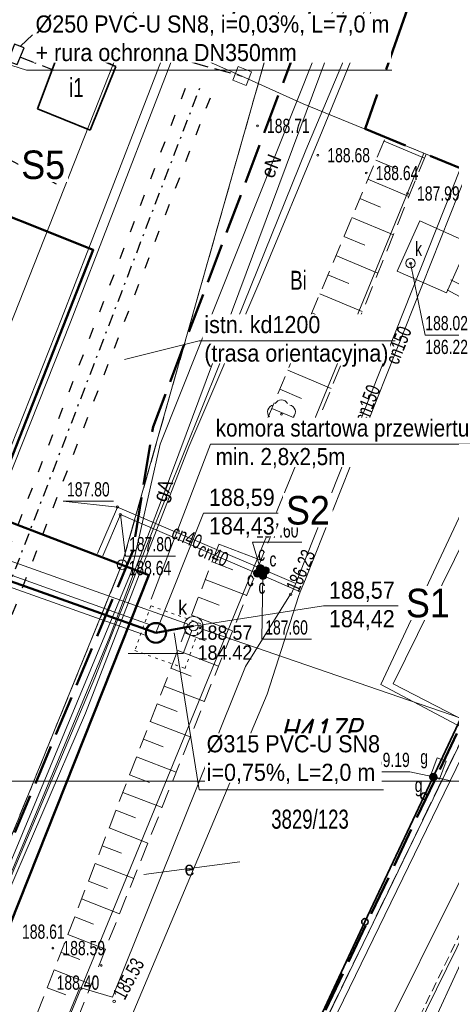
# Model space of a CAD drawing. Extents: x 6515354 to 6515523, y 5549407 to 5549617.
# Tile 5 of 13: x 6515419 to 6515442, y 5549488 to 5549540. Entities that reach past the tile are written whole.
import ezdxf
from ezdxf.enums import TextEntityAlignment as Align

# ---------------------------------------------------------------- set-up
doc = ezdxf.new("R2010")
doc.units = 0
doc.header["$LTSCALE"] = 0.5
for name, pattern in [('1', [0]), ('1_BUBZ02', [2.45, 1.75, -0.7]), ('2 1', [3, 2, -1]), ('2_OTOO', [0]), ('2_SUPK', [0]), ('2_SUTP_A', [0]), ('3_EGBU_A', [0]), ('4_EGBB01', [0]), ('4_SUCP', [0]), ('4_SUGP', [0]), ('4_SUPK', [0]), ('4_SUTP_A', [0]), ('5_SUGP', [0]), ('ACAD_ISO03W100', [30, 12, -18]), ('DASHDOT', [25.4, 12.7, -6.35, 0, -6.35]), ('GDE', [0]), ('GUK', [2.8, 2.1, -0.7]), ('GUZ', [1.4, 0.7, -0.7]), ('ISO03W100', [30, 12, -18]), ('KTCR02', [1.5, 1, -0.5])]:
    doc.linetypes.add(name, pattern=pattern)
doc.layers.get('0').update_dxf_attribs({"color": 251})
for name, color, linetype in [('1 kanalizacja deszczowa', 36, 'Continuous'), ('1 kanalizacja sanitarna', 32, 'Continuous'), ('1 sieć telekomunikacyjna', 30, 'Continuous')]:
    doc.layers.add(name, color=color, linetype=linetype)
for name, color, linetype, lineweight in [('1 zakres', 6, 'GUK', 50), ('1plan', 234, 'GUK', 50), ('___W - opis', 7, 'Continuous', 13), ('___W - trasa', 7, 'Continuous', 50), ('__JS koncepcja', 7, 'Continuous', 50), ('Dzialki', 251, 'GDE', 18), ('EGBB_E_T_0', 251, 'Continuous', 18), ('EGBB_L_0', 251, '4_EGBB01', 35), ('K-1_L_4', 251, '1', 0), ('Kontury', 90, 'GUK', 18), ('MP_LINIE_REGULAC', 250, 'Continuous', 5), ('Numery_dzialek', 251, 'Continuous', 18), ('Numery_konturow', 90, 'Continuous', 18), ('OTK_E_T_8', 251, 'Continuous', 18), ('OTO_L_0', 251, '2_OTOO', 35), ('OTR_T_0', 251, 'Continuous', 18), ('OTZ_T_0', 3, 'Continuous', 18), ('Punkty', 251, 'Continuous', 18), ('SUC_E_T_1', 200, 'Continuous', 0), ('SUC_T_1', 200, 'Continuous', 18), ('SUCP_E_T_0', 200, 'Continuous', 18), ('SUCP_L_0', 200, '4_SUCP', 18), ('SUCR_T_0', 200, 'Continuous', 18), ('SUG_E_T_1', 52, 'Continuous', 0), ('SUG_E_T_4', 52, 'Continuous', 0), ('SUG_T_0', 52, 'Continuous', 18), ('SUG_T_2', 52, 'Continuous', 18), ('SUGP_L_0', 52, '4_SUGP', 18), ('SUGP_L_0_a', 52, '5_SUGP', 18), ('SUGR_T_0', 52, 'Continuous', 18), ('SUKR_T_0', 34, 'Continuous', 18), ('SUP_E_T_1', 251, 'Continuous', 0), ('SUP_L_1', 251, '2_SUPK', 18), ('SUP_T_4', 251, 'Continuous', 18), ('SUTP_L_0', 30, '2_SUTP_A', 18)]:
    doc.layers.add(name, color=color, linetype=linetype, lineweight=lineweight)
for name, color, linetype, lineweight, true_color in [('EGBP04', 7, 'Continuous', 20, 0x008000), ('EGBP04_O', 7, 'Continuous', 20, 0x008000), ('OTB', 7, 'Continuous', 20, 0x000000), ('OTD', 7, 'Continuous', 20, 0x000000), ('OTR', 7, 'Continuous', 20, 0x000000), ('PARRA', 7, 'Continuous', 13, 0x0a0909), ('SUC', 7, 'Continuous', 20, 0xd200d2), ('SUE', 7, 'Continuous', 20, 0x803300), ('SUE_O', 7, 'Continuous', 20, 0x803300), ('SUG', 7, 'Continuous', 20, 0xbfbf00), ('SUG_O', 7, 'Continuous', 20, 0xbfbf00), ('SUK', 7, 'Continuous', 20, 0x803300), ('SUP', 7, 'Continuous', 20, 0x000000), ('SUP_O', 7, 'Continuous', 20, 0x000000), ('SUPS', 7, 'Continuous', 20, 0x000000), ('SUPS_O', 7, 'Continuous', 20, 0x000000), ('SUT', 7, 'Continuous', 20, 0xff9100), ('SUW', 5, 'Continuous', 18, 0x0000ff)]:
    doc.layers.add(name, color=color, linetype=linetype, lineweight=lineweight, true_color=true_color)
doc.styles.add('EGBP04', font='arial.ttf', dxfattribs={"width": 0.9, "height": 0.75})
doc.styles.add('GESUT', font='arial.ttf', dxfattribs={"width": 0.9})
doc.styles.get("Standard").update_dxf_attribs({"font": 'arial.ttf', "width": 0.9})
doc.styles.add('TDM', font='SIMPLEX', dxfattribs={"width": 0.8, "oblique": 15.00003, "height": 1.8})
doc.linetypes.add('MPNZA', pattern='A,7.5,[4,MSG.shx,S=1,R=270,X=0,Y=0],7.5', length=15)
doc.linetypes.add('MPSTO', pattern='A,5,[38,msgB.shx,S=0.1,R=180,X=0,Y=0],5', length=10)

# ---------------------------------------------------------------- blocks, each defined once
blk = doc.blocks.new('EGBP04_02')
at = {"layer": 'EGBP04_O', "style": 'EGBP04', "width": 0.9}
blk.add_attdef('NRP', (0.98, 0.52), '', height=1.5, dxfattribs=at)
blk.add_wipeout([(0.48, 0), (0.46, 0.15), (0.39, 0.28), (0.28, 0.39), (0.15, 0.46), (0, 0.48), (-0.15, 0.46), (-0.28, 0.39), (-0.39, 0.28), (-0.46, 0.15), (-0.48, 0), (-0.46, -0.15), (-0.39, -0.28), (-0.28, -0.39), (-0.15, -0.46), (0, -0.48), (0.15, -0.46), (0.28, -0.39), (0.39, -0.28), (0.46, -0.15)]).dxf.layer = 'EGBP04'
at = {"layer": 'EGBP04', "lineweight": 18}
blk.add_circle((0, 0, 1), 0.5, dxfattribs=at)
blk = doc.blocks.new('2_OTRS')
at = {"linetype": 'Continuous'}
blk.add_circle((0, 0), 0.045, dxfattribs=at)
blk = doc.blocks.new('2_OTZL')
at = {"linetype": 'Continuous'}
blk.add_circle((0, 0), 0.045, dxfattribs=at)
for centre, start, end in [((0, 0.375), 30.1401, 149.8599), ((-0.357, 0.116), 102.1445, 221.86), ((0.357, 0.116), 318.14, 77.8555), ((-0.22, -0.303), 174.1482, 293.8542), ((0.22, -0.303), 246.1458, 5.8518)]:
    blk.add_arc(centre, 0.375, start, end, dxfattribs=at)
blk = doc.blocks.new('4_SUCW')
at = {"linetype": 'Continuous'}
for radius in [0.2, 0.175, 0.15, 0.125, 0.1, 0.075, 0.05, 0.025, 0.00715]:
    blk.add_circle((0, 0), radius, dxfattribs=at)
blk = doc.blocks.new('4_SUPS')
at = {"linetype": 'Continuous'}
blk.add_circle((0, 0), 0.0625, dxfattribs=at)
blk = doc.blocks.new('4_SUGW')
at = {"linetype": 'Continuous'}
for radius in [0.2, 0.175, 0.15, 0.125, 0.1, 0.075, 0.05, 0.025, 0.00715]:
    blk.add_circle((0, 0), radius, dxfattribs=at)
blk = doc.blocks.new('4_SUGS')
at = {"linetype": 'Continuous'}
for p, q in [((0.5, 0.25), (-0.5, 0.25)), ((-0.5, 0.25), (-0.5, -0.25)), ((0.5, -0.25), (0.5, 0.25)), ((-0.5, -0.25), (0.5, -0.25))]:
    blk.add_line(p, q, dxfattribs=at)
blk = doc.blocks.new('4_SUPW')
at = {"linetype": 'Continuous'}
blk.add_circle((0, 0), 0.25, dxfattribs=at)
blk = doc.blocks.new('SUPS_a')
at = {"layer": 'SUPS', "color": 0, "const_width": 0.09, "flags": 128}
blk.add_lwpolyline([(-0.04, 0, 1), (0.04, 0, 1)], format="xyb", close=True, dxfattribs=at)
at = {"layer": 'SUPS_O', "color": 0, "style": 'GESUT', "width": 0.9}
blk.add_attdef('RZG', text='', height=1.5, dxfattribs=at).set_placement((3.31, -1.44), align=Align.CENTER)
blk.add_attdef('RZD', text='', height=1.5, dxfattribs=at).set_placement((3.31, -2.04), align=Align.TOP_CENTER)
blk = doc.blocks.new('SUPW_o')
at = {"color": 0, "lineweight": 18}
blk.add_wipeout([(0.48, 0), (0.46, 0.15), (0.39, 0.28), (0.28, 0.39), (0.15, 0.46), (0, 0.48), (-0.15, 0.46), (-0.28, 0.39), (-0.39, 0.28), (-0.46, 0.15), (-0.48, 0), (-0.46, -0.15), (-0.39, -0.28), (-0.28, -0.39), (-0.15, -0.46), (0, -0.48), (0.15, -0.46), (0.28, -0.39), (0.39, -0.28), (0.46, -0.15)], dxfattribs=at).dxf.layer = 'SUP'
at = {"layer": 'SUP', "color": 0, "lineweight": 18}
blk.add_circle((0, 0), 0.5, dxfattribs=at)

msp = doc.modelspace()

# ---------------------------------------------------------------- linework, layer by layer
at = {"layer": '1 kanalizacja sanitarna', "linetype": 'GUZ', "ltscale": 1.5, "flags": 128}
msp.add_lwpolyline([(6515410.654, 5549536.948), (6515421.812, 5549531.185)], dxfattribs=at)
at = {"layer": '1 sieć telekomunikacyjna', "linetype": '1_BUBZ02', "flags": 128}
msp.add_lwpolyline([(6515419.494, 5549538.647), (6515420.858, 5549539.901), (6515431.147, 5549537.072)], dxfattribs=at)
at = {"layer": '1 sieć telekomunikacyjna', "linetype": 'ACAD_ISO03W100'}
msp.add_lwpolyline([(6515419.189, 5549538.748), (6515418.83, 5549537.854), (6515419.335, 5549537.672), (6515419.687, 5549538.548)], close=True, dxfattribs=at)
at = {"layer": '1 sieć telekomunikacyjna', "linetype": '1_BUBZ02'}
msp.add_lwpolyline([(6515419.494, 5549538.069), (6515421.247, 5549537.388)], dxfattribs=at)
at = {"layer": '1plan', "ltscale": 2, "flags": 128}
msp.add_lwpolyline([(6515431.948, 5549480.374), (6515454.296, 5549527.419)], dxfattribs=at)
at = {"layer": '___W - opis'}
for p, q in [((6515419.812, 5549537.38), (6515414.684, 5549538.986)), ((6515424.965, 5549522.161), (6515428.909, 5549523.152))]:
    msp.add_line(p, q, dxfattribs=at)
at = {"layer": '__JS koncepcja', "lineweight": 25, "ltscale": 3}
for radius in [0.55, 0.5]:
    msp.add_circle((6515426.627, 5549507.792), radius, dxfattribs=at)
at = {"layer": 'Dzialki'}
for p, q in [((6515424.84, 5549511.38), (6515438.443, 5549559.373)), ((6515432.119, 5549480.299), (6515454.812, 5549527.205)), ((6515417.36, 5549493.03), (6515424.84, 5549511.38))]:
    msp.add_line(p, q, dxfattribs=at)
at = {"layer": 'EGBB_L_0', "linetype": '3_EGBU_A'}
for p, q in [((6515421.696, 5549538.808), (6515420.392, 5549535.353)), ((6515424.514, 5549537.576), (6515421.696, 5549538.808)), ((6515423.169, 5549534.231), (6515424.514, 5549537.576)), ((6515420.392, 5549535.353), (6515423.169, 5549534.231))]:
    msp.add_line(p, q, dxfattribs=at)
at = {"layer": 'K-1_L_4', "linetype": 'KTCR02'}
msp.add_line((6515451.89, 5549510.98), (6515436.089, 5549478.575), dxfattribs=at)
at = {"layer": 'Kontury'}
msp.add_line((6515432.119, 5549480.299), (6515454.812, 5549527.205), dxfattribs=at)
at = {"layer": 'OTB', "color": 18, "linetype": 'Continuous', "lineweight": 50, "true_color": 0x000000}
msp.add_lwpolyline([(6515387.1, 5549473.59), (6515393.92, 5549476.59), (6515415.57, 5549531.01), (6515423.33, 5549527.93), (6515417.85, 5549514.04), (6515410.58, 5549495.75), (6515393.75, 5549453.38), (6515381.32, 5549458.35)], close=True, dxfattribs=at)
at = {"layer": 'OTD', "color": 18, "linetype": 'CONTINUOUS', "lineweight": 18}
for p, q in [((6515427.217, 5549538.68), (6515423.097, 5549528.02)), ((6515427.683, 5549538.5), (6515423.563, 5549527.84)), ((6515427.217, 5549538.68), (6515427.45, 5549538.59)), ((6515427.683, 5549538.5), (6515427.45, 5549538.59)), ((6515423.097, 5549528.02), (6515421.667, 5549524.311)), ((6515423.563, 5549527.84), (6515422.133, 5549524.129)), ((6515421.667, 5549524.311), (6515417.618, 5549514.132)), ((6515422.133, 5549524.129), (6515418.082, 5549513.948))]:
    msp.add_line(p, q, dxfattribs=at)
at = {"layer": 'OTO_L_0'}
for p, q in [((6515440.728, 5549499.208), (6515443.835, 5549505.818)), ((6515437.621, 5549492.597), (6515440.728, 5549499.208)), ((6515434.43, 5549485.81), (6515437.621, 5549492.597))]:
    msp.add_line(p, q, dxfattribs=at)
for centre in [(6515440.728, 5549499.208), (6515437.621, 5549492.597)]:
    msp.add_circle(centre, 0.17, dxfattribs=at)
at = {"layer": 'OTR', "lineweight": 18}
for p, q in [((6515438.623, 5549533.651), (6515440.751, 5549532.757)), ((6515438.202, 5549532.647), (6515439.272, 5549532.198)), ((6515437.78, 5549531.644), (6515439.934, 5549530.739)), ((6515437.358, 5549530.64), (6515438.442, 5549530.185)), ((6515436.937, 5549529.636), (6515439.116, 5549528.72)), ((6515436.515, 5549528.632), (6515437.611, 5549528.171)), ((6515436.093, 5549527.628), (6515438.299, 5549526.701)), ((6515435.671, 5549526.624), (6515436.781, 5549526.158)), ((6515435.25, 5549525.62), (6515437.482, 5549524.683)), ((6515434.828, 5549524.617), (6515435.951, 5549524.145)), ((6515434.406, 5549523.613), (6515436.665, 5549522.664)), ((6515433.985, 5549522.609), (6515435.12, 5549522.132)), ((6515433.563, 5549521.605), (6515435.847, 5549520.645)), ((6515433.141, 5549520.601), (6515434.29, 5549520.119)), ((6515432.72, 5549519.597), (6515435.03, 5549518.627)), ((6515432.298, 5549518.593), (6515433.46, 5549518.105)), ((6515430.664, 5549514.329), (6515432.416, 5549513.65)), ((6515430.303, 5549513.396), (6515431.411, 5549512.967)), ((6515429.942, 5549512.463), (6515432.148, 5549511.608)), ((6515429.58, 5549511.53), (6515430.678, 5549511.105)), ((6515429.219, 5549510.597), (6515431.404, 5549509.75)), ((6515428.858, 5549509.664), (6515429.945, 5549509.242)), ((6515427.773, 5549506.864), (6515429.918, 5549506.034)), ((6515427.412, 5549505.931), (6515428.479, 5549505.518)), ((6515427.051, 5549504.998), (6515429.175, 5549504.176)), ((6515426.689, 5549504.065), (6515427.746, 5549503.656)), ((6515426.328, 5549503.132), (6515428.432, 5549502.317)), ((6515425.967, 5549502.199), (6515427.014, 5549501.794)), ((6515425.605, 5549501.266), (6515427.689, 5549500.459)), ((6515425.244, 5549500.333), (6515426.281, 5549499.932)), ((6515424.883, 5549499.4), (6515426.946, 5549498.601)), ((6515424.521, 5549498.467), (6515425.548, 5549498.069)), ((6515424.16, 5549497.534), (6515426.202, 5549496.743)), ((6515423.799, 5549496.601), (6515424.815, 5549496.207)), ((6515423.437, 5549495.668), (6515425.459, 5549494.885)), ((6515423.076, 5549494.735), (6515424.082, 5549494.345)), ((6515422.715, 5549493.801), (6515424.716, 5549493.026)), ((6515422.353, 5549492.868), (6515423.349, 5549492.483)), ((6515421.992, 5549491.935), (6515423.973, 5549491.168)), ((6515421.631, 5549491.002), (6515422.616, 5549490.621)), ((6515421.269, 5549490.069), (6515423.23, 5549489.31)), ((6515420.908, 5549489.136), (6515421.883, 5549488.759))]:
    msp.add_line(p, q, dxfattribs=at)
at = {"layer": 'OTR', "color": 18, "linetype": '2 1', "lineweight": 18, "true_color": 0x000000}
msp.add_lwpolyline([(6515431.876, 5549517.59), (6515438.707, 5549533.85), (6515440.833, 5549532.959), (6515434.267, 5549516.742)], close=True, dxfattribs=at)
at = {"layer": 'PARRA'}
for points in [[(6515475.315, 5549500), (6515377.446, 5549500)], [(6515377.446, 5549500), (6515475.315, 5549500)], [(6515387.717, 5549500), (6515475.315, 5549500)]]:
    msp.add_lwpolyline(points, dxfattribs=at)
at = {"layer": 'SUC', "color": 212, "linetype": 'Continuous', "lineweight": 18, "true_color": 0xd200d2, "flags": 128}
for points in [[(6515467.307, 5549480.833), (6515453.367, 5549487.097), (6515445.197, 5549491.358), (6515449.208, 5549499.898), (6515439.112, 5549505.119), (6515448.119, 5549523.374), (6515442.143, 5549526.362)], [(6515441.954, 5549525.824), (6515446.933, 5549523.126), (6515438.453, 5549505.083), (6515448.53, 5549499.724), (6515444.436, 5549490.836), (6515466.997, 5549480.215)]]:
    msp.add_lwpolyline(points, dxfattribs=at)
at = {"layer": 'SUCP_L_0', "linetype": '4_SUCP'}
for p, q in [((6515434.13, 5549510.76), (6515442.642, 5549532.226)), ((6515434.5, 5549510.61), (6515443.01, 5549532.075)), ((6515423.55, 5549511.96), (6515424.6, 5549514.41)), ((6515431.96, 5549510.92), (6515432.25, 5549510.8)), ((6515432.11, 5549511.19), (6515432.39, 5549511.07)), ((6515432.39, 5549511.07), (6515433.98, 5549510.39)), ((6515432.25, 5549510.8), (6515434.22, 5549509.95)), ((6515433.75, 5549509.86), (6515433.98, 5549510.39)), ((6515433.98, 5549510.39), (6515434.13, 5549510.76)), ((6515434.22, 5549509.95), (6515434.5, 5549510.61)), ((6515434.12, 5549509.71), (6515434.22, 5549509.95))]:
    msp.add_line(p, q, dxfattribs=at)
at = {"layer": 'SUCR_T_0', "linetype": 'Continuous', "lineweight": 0}
for p, q in [((6515424.6, 5549514.41), (6515421.755, 5549514.716)), ((6515421.755, 5549514.716), (6515424.388, 5549514.716)), ((6515432.11, 5549511.19), (6515431.699, 5549512.554)), ((6515431.699, 5549512.554), (6515434.305, 5549512.554)), ((6515432.25, 5549510.8), (6515432.196, 5549507.454)), ((6515432.196, 5549507.454), (6515434.801, 5549507.454))]:
    msp.add_line(p, q, dxfattribs=at)
at = {"layer": 'SUE', "color": 1, "lineweight": 18, "true_color": 0xff0000, "flags": 128}
for points in [[(6515455.096, 5549527.088), (6515448.858, 5549513.913), (6515444.593, 5549505.127), (6515432.445, 5549480.157)], [(6515425.992, 5549495.079), (6515431.045, 5549495.748)]]:
    msp.add_lwpolyline(points, dxfattribs=at)
at = {"layer": 'SUG', "color": 52, "linetype": 'Continuous', "lineweight": 18, "true_color": 0xbfbf00, "flags": 128}
msp.add_lwpolyline([(6515458.91, 5549525.515), (6515457.022, 5549521.969), (6515454.761, 5549517.573), (6515451.817, 5549511.701), (6515448.617, 5549505.141), (6515446.044, 5549499.275), (6515443.499, 5549493.361), (6515440.855, 5549487.981), (6515436.211, 5549478.522)], dxfattribs=at)
at = {"layer": 'SUGP_L_0', "linetype": '4_SUGP'}
for p, q in [((6515441.9, 5549500.07), (6515441.22, 5549500.22)), ((6515442.23, 5549499.99), (6515441.9, 5549500.07))]:
    msp.add_line(p, q, dxfattribs=at)
at = {"layer": 'SUGP_L_0_a', "linetype": '5_SUGP'}
for p, q in [((6515435.37, 5549534.18), (6515439.1, 5549543.28)), ((6515432.1, 5549526.29), (6515435.37, 5549534.18)), ((6515428.36, 5549517.58), (6515432.1, 5549526.29)), ((6515415.66, 5549486.75), (6515422.92, 5549503.57))]:
    msp.add_line(p, q, dxfattribs=at)
at = {"layer": 'SUGR_T_0', "linetype": 'Continuous', "lineweight": 0}
for p in [(6515437.536, 5549500.488), (6515441.22, 5549500.22)]:
    msp.add_line(p, (6515439.979, 5549500.488), dxfattribs=at)
at = {"layer": 'SUK', "color": 36, "linetype": 'Continuous', "lineweight": 18, "true_color": 0x803300, "flags": 128}
msp.add_lwpolyline([(6515454.59, 5549499.2), (6515428.6, 5549508.15)], dxfattribs=at)
at = {"layer": 'SUKR_T_0', "linetype": 'Continuous', "lineweight": 0}
for p, q in [((6515440.02, 5549527.23), (6515440.796, 5549523.454)), ((6515440.796, 5549523.454), (6515443.428, 5549523.454))]:
    msp.add_line(p, q, dxfattribs=at)
at = {"layer": 'SUP', "color": 212, "lineweight": 18, "true_color": 0xd200d2}
msp.add_lwpolyline([(6515441.908, 5549525.664), (6515439.323, 5549526.818), (6515440.5, 5549529.454), (6515443.085, 5549528.3)], close=True, dxfattribs=at)
at = {"layer": 'SUP', "color": 36, "lineweight": 18, "true_color": 0x803300}
msp.add_circle((6515428.6, 5549508.15), 0.5, dxfattribs=at)
at = {"layer": 'SUP_L_1', "linetype": '4_SUPK'}
for p, q in [((6515430.953, 5549537.565), (6515430.672, 5549536.861)), ((6515431.656, 5549537.284), (6515430.953, 5549537.565)), ((6515431.375, 5549536.58), (6515431.656, 5549537.284)), ((6515430.672, 5549536.861), (6515431.375, 5549536.58))]:
    msp.add_line(p, q, dxfattribs=at)
at = {"layer": 'SUPS', "color": 36, "linetype": 'Continuous', "true_color": 0x803300}
msp.add_lwpolyline([(6515428.6, 5549508.15), (6515428.051, 5549506.702), (6515425.167, 5549506.702)], dxfattribs=at)
at = {"layer": 'SUT', "color": 30, "lineweight": 18, "true_color": 0xff9100, "flags": 128}
msp.add_lwpolyline([(6515457.967, 5549525.904), (6515458.02, 5549525.45), (6515457.295, 5549524.625), (6515452.754, 5549516.06), (6515447.002, 5549503.982), (6515443.048, 5549495.612), (6515437.987, 5549485.442), (6515434.963, 5549479.064)], dxfattribs=at)
at = {"layer": 'SUTP_L_0', "linetype": '4_SUTP_A'}
for p, q in [((6515428.715, 5549538.136), (6515426.122, 5549539.203)), ((6515431.149, 5549537.067), (6515428.715, 5549538.136)), ((6515434.368, 5549535.609), (6515431.149, 5549537.067)), ((6515441.867, 5549532.535), (6515434.368, 5549535.609)), ((6515442.16, 5549532.425), (6515441.867, 5549532.535))]:
    msp.add_line(p, q, dxfattribs=at)
at = {"layer": 'SUW', "color": 5, "linetype": 'Continuous', "lineweight": 18, "true_color": 0x0000ff, "flags": 128}
msp.add_lwpolyline([(6515459.277, 5549525.364), (6515458.254, 5549522.878), (6515454.765, 5549515.082), (6515451.797, 5549509.314), (6515447.094, 5549499.529), (6515443.641, 5549492.557), (6515440.055, 5549484.743), (6515436.773, 5549478.266)], dxfattribs=at)

# ---------------------------------------------------------------- block references
at = {"layer": 'OTR_T_0'}
for p in [(6515431.968, 5549534.45), (6515435.143, 5549532.908), (6515437.688, 5549531.974), (6515439.86, 5549530.899), (6515421.207, 5549491.218), (6515423.752, 5549490.307)]:
    msp.add_blockref('2_OTRS', p, dxfattribs=at)
at = {"layer": 'OTZ_T_0'}
msp.add_blockref('2_OTZL', (6515433.23, 5549519.29), dxfattribs=at)
at = {"layer": 'SUC_T_1'}
for p in [(6515432.11, 5549511.19), (6515431.96, 5549510.92), (6515432.25, 5549510.8), (6515432.39, 5549511.07)]:
    msp.add_blockref('4_SUCW', p, dxfattribs=at)
at = {"layer": 'SUCR_T_0'}
for p in [(6515424.6, 5549514.41), (6515424.76, 5549514.01), (6515432.11, 5549511.19), (6515432.25, 5549510.8), (6515433.711, 5549509.819), (6515424.429, 5549488.416)]:
    msp.add_blockref('4_SUPS', p, dxfattribs=at)
at = {"layer": 'SUG_T_0', "rotation": 70.00000331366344}
msp.add_blockref('4_SUGS', (6515441.48, 5549500.66), dxfattribs=at)
at = {"layer": 'SUG_T_2'}
msp.add_blockref('4_SUGW', (6515441.22, 5549500.22), dxfattribs=at)
at = {"layer": 'SUGR_T_0'}
msp.add_blockref('4_SUPS', (6515441.22, 5549500.22), dxfattribs=at)
at = {"layer": 'SUKR_T_0'}
msp.add_blockref('4_SUPS', (6515440.02, 5549527.23), dxfattribs=at)
at = {"layer": 'SUP_T_4'}
msp.add_blockref('4_SUPW', (6515440.02, 5549527.23), dxfattribs=at)
at = {"layer": 'SUPS', "color": 36, "true_color": 0x803300, "xscale": 0.5, "yscale": 0.5, "zscale": 0.5}
msp.add_blockref('SUPS_a', (6515428.6, 5549508.15, 188.57), dxfattribs=at).add_auto_attribs({'RZG': '188.57', 'RZD': '184.42'})

# ---------------------------------------------------------------- texts
at = {"layer": '1 kanalizacja deszczowa', "lineweight": -3, "ltscale": 0.1, "style": 'TDM', "oblique": 15, "width": 0.8}
msp.add_text('k', height=1.25, rotation=360, dxfattribs=at).set_placement((6515430.666, 5549540.098), align=Align.MIDDLE)
at = {"layer": '1plan', "color": 234, "linetype": 'MPNZA', "lineweight": 30, "insert": (6515433.133, 5549503.249), "char_height": 1.2, "width": 6.15245, "attachment_point": 1, "style": 'TDM'}
msp.add_mtext('\\A1;{\\Q15;H41ZP}', dxfattribs=at)
at = {"layer": 'EGBB_E_T_0', "width": 0.7}
msp.add_text('i1', height=1, dxfattribs=at).set_placement((6515422.443, 5549536.492), align=Align.MIDDLE)
at = {"layer": 'Numery_dzialek', "width": 0.7}
msp.add_text('3829/123', height=1, dxfattribs=at).set_placement((6515434.73, 5549498.015), align=Align.MIDDLE)
at = {"layer": 'Numery_konturow', "width": 0.7}
msp.add_text('Bi', height=1, dxfattribs=at).set_placement((6515433.69, 5549526.83), align=Align.TOP_LEFT)
at = {"layer": 'OTK_E_T_8', "width": 0.7}
msp.add_text('Tadeusza Kościuszki', height=1.25, rotation=62.3872, dxfattribs=at).set_placement((6515445.345, 5549482.936), align=Align.MIDDLE)
at = {"layer": 'OTR_T_0', "lineweight": 9, "width": 0.7}
for s, p in [('188.71', (6515432.468, 5549534.45)), ('188.68', (6515435.643, 5549532.908)), ('188.64', (6515438.188, 5549531.974)), ('187.99', (6515440.36, 5549530.899)), ('188.61', (6515419.582, 5549492.082)), ('188.59', (6515421.707, 5549491.218))]:
    msp.add_text(s, height=0.75, dxfattribs=at).set_placement(p, align=Align.MIDDLE_LEFT)
msp.add_text('188.40', height=0.75, dxfattribs=at).set_placement((6515423.645, 5549489.776), align=Align.TOP_RIGHT)
at = {"layer": 'SUC_E_T_1', "lineweight": 9, "width": 0.7}
for p in [(6515432.187, 5549511.954), (6515432.78, 5549511.655), (6515431.595, 5549510.615), (6515432.199, 5549510.221)]:
    msp.add_text('c', height=0.75, dxfattribs=at).set_placement(p, align=Align.MIDDLE)
at = {"layer": 'SUCP_E_T_0', "lineweight": 9, "width": 0.7}
for s, rotation, p in [('cn150', 68.3734, (6515439.38, 5549522.918)), ('cn150', 68.3699, (6515437.732, 5549519.844)), ('cn40', 336.792, (6515428.261, 5549512.84)), ('cn40', 336.7726, (6515429.642, 5549511.915))]:
    msp.add_text(s, height=0.75, rotation=rotation, dxfattribs=at).set_placement(p, align=Align.MIDDLE)
at = {"layer": 'SUCR_T_0', "lineweight": 9, "width": 0.7}
for p in [(6515423.072, 5549514.966), (6515426.337, 5549512.083)]:
    msp.add_text('187.80', height=0.75, dxfattribs=at).set_placement(p, align=Align.CENTER)
for p in [(6515433.002, 5549513.179), (6515433.498, 5549508.079)]:
    msp.add_text('187.60', height=0.75, dxfattribs=at).set_placement(p, align=Align.MIDDLE)
for s, rotation, p in [('186.23', 66.3706, (6515433.786, 5549510.045)), ('185.53', 61.7251, (6515424.649, 5549488.619))]:
    msp.add_text(s, height=0.75, rotation=rotation, dxfattribs=at).set_placement(p, align=Align.MIDDLE_LEFT)
at = {"layer": 'SUE_O', "color": 1, "true_color": 0xff0000, "char_height": 0.75, "attachment_point": 5, "style": 'GESUT'}
for s, insert, rotation in [('eN', (6515432.684, 5549532.338, 0.5), 68.2758), ('e', (6515428.381, 5549495.395, 0.5), 7.5449)]:
    msp.add_mtext(s, dxfattribs=dict(at, insert=insert, rotation=rotation))
at = {"layer": 'SUG_E_T_1', "lineweight": 9, "width": 0.7}
msp.add_text('g', height=0.75, dxfattribs=at).set_placement((6515440.53, 5549501.64), align=Align.TOP_LEFT)
at = {"layer": 'SUG_E_T_4', "lineweight": 9, "width": 0.7}
msp.add_text('g', height=0.75, dxfattribs=at).set_placement((6515440.24, 5549500.17), align=Align.TOP_LEFT)
at = {"layer": 'SUG_O', "color": 52, "true_color": 0xbfbf00, "insert": (6515427.096, 5549515.248, 0.5), "char_height": 0.75, "attachment_point": 5, "rotation": 69.2277, "style": 'GESUT'}
msp.add_mtext('gA', dxfattribs=at)
at = {"layer": 'SUGR_T_0', "lineweight": 9, "width": 0.7}
msp.add_text('189.19', height=0.75, dxfattribs=at).set_placement((6515439.979, 5549500.738), align=Align.RIGHT)
at = {"layer": 'SUKR_T_0', "lineweight": 9, "width": 0.7}
for s, p in [('188.02', (6515440.796, 5549524.454)), ('186.22', (6515440.796, 5549523.204))]:
    msp.add_text(s, height=0.75, dxfattribs=at).set_placement(p, align=Align.TOP_LEFT)
at = {"layer": 'SUP_E_T_1', "lineweight": 9, "width": 0.7}
msp.add_text('k', height=0.75, dxfattribs=at).set_placement((6515440.257, 5549527.61))
at = {"layer": 'SUP_O', "color": 18, "true_color": 0x000000, "insert": (6515428.032, 5549509.122), "char_height": 0.75, "attachment_point": 5, "style": 'GESUT'}
msp.add_mtext('k', dxfattribs=at)

# ---------------------------------------------------------------- next in the draw order: block references
at = {"layer": 'Punkty', "xscale": 0.5, "yscale": 0.5}
msp.add_blockref('EGBP04_02', (6515424.84, 5549511.38), dxfattribs=at)

# ---------------------------------------------------------------- next in the draw order: linework, layer by layer
at = {"layer": '1 zakres', "ltscale": 4, "flags": 128}
msp.add_lwpolyline([(6515422.51, 5549484.47), (6515407.05, 5549444.81), (6515385.37, 5549453.69), (6515385.94, 5549455.19), (6515362.99, 5549462.01), (6515381.7, 5549511.18), (6515382.23, 5549516.3), (6515395.41, 5549561.12, -0.149414), (6515398.37, 5549566.21), (6515406.55, 5549591.11), (6515448.93, 5549574.11), (6515441.89, 5549550.88, -0.184778), (6515441.25, 5549544.61), (6515437.64, 5549534.29), (6515468.06, 5549521.74, -0.415174), (6515476.19, 5549502.1), (6515467.6, 5549481.49, -0.418498), (6515447.78, 5549473.5), (6515422.51, 5549484.47)], format="xyb", dxfattribs=at)
at = {"layer": '__JS koncepcja'}
msp.add_line((6515405.586, 5549515.27), (6515426.627, 5549507.792), dxfattribs=at)
at = {"layer": '__JS koncepcja', "lineweight": 13}
for p, q in [((6515406.107, 5549515.403), (6515426.32, 5549508.22)), ((6515405.892, 5549514.842), (6515426.119, 5549507.654))]:
    msp.add_line(p, q, dxfattribs=at)
at = {"layer": 'Dzialki'}
for p, q in [((6515424.84, 5549511.38), (6515439.74, 5549563.95)), ((6515440.711, 5549533.023), (6515404.879, 5549445.699))]:
    msp.add_line(p, q, dxfattribs=at)
at = {"layer": 'Kontury'}
for p, q in [((6515424.84, 5549511.38), (6515438.443, 5549559.373)), ((6515417.36, 5549493.03), (6515424.84, 5549511.38))]:
    msp.add_line(p, q, dxfattribs=at)
at = {"layer": 'OTB', "color": 18, "linetype": 'Continuous', "lineweight": 50, "true_color": 0x000000}
msp.add_lwpolyline([(6515418.94, 5549492.42), (6515410.58, 5549495.75), (6515417.85, 5549514.04), (6515426.26, 5549510.83)], close=True, dxfattribs=at)
at = {"layer": 'SUCP_L_0', "linetype": '4_SUCP'}
for p, q in [((6515423.83, 5549511.85), (6515424.76, 5549514.01)), ((6515424.6, 5549514.41), (6515432.11, 5549511.19)), ((6515424.76, 5549514.01), (6515431.96, 5549510.92))]:
    msp.add_line(p, q, dxfattribs=at)
at = {"layer": 'SUCR_T_0', "linetype": 'Continuous', "lineweight": 0}
for p, q in [((6515424.76, 5549514.01), (6515425.021, 5549511.833)), ((6515425.021, 5549511.833), (6515427.654, 5549511.833))]:
    msp.add_line(p, q, dxfattribs=at)
at = {"layer": 'SUGP_L_0_a', "linetype": '5_SUGP'}
msp.add_line((6515422.92, 5549503.57), (6515428.36, 5549517.58), dxfattribs=at)
at = {"layer": 'SUK', "color": 36, "linetype": 'Continuous', "lineweight": 18, "true_color": 0x803300, "flags": 128}
msp.add_lwpolyline([(6515428.6, 5549508.15), (6515405.9, 5549516.22), (6515413.1, 5549546.27)], dxfattribs=at)

# ---------------------------------------------------------------- next in the draw order: block references
at = {"layer": 'OTR_T_0'}
msp.add_blockref('2_OTRS', (6515424.689, 5549511.201), dxfattribs=at)

# ---------------------------------------------------------------- next in the draw order: texts
at = {"layer": 'OTR_T_0', "lineweight": 9, "width": 0.7}
msp.add_text('188.64', height=0.75, dxfattribs=at).set_placement((6515425.189, 5549511.201), align=Align.MIDDLE_LEFT)

# ---------------------------------------------------------------- next in the draw order: block references
at = {"layer": 'SUP', "color": 18, "lineweight": 18, "true_color": 0x000000, "xscale": 0.5, "yscale": 0.5, "zscale": 0.5}
msp.add_blockref('SUPW_o', (6515428.6, 5549508.15, 188.57), dxfattribs=at)

# ---------------------------------------------------------------- next in the draw order: linework, layer by layer
at = {"layer": '1plan', "ltscale": 2, "flags": 128}
msp.add_lwpolyline([(6515444.95, 5549560.978), (6515443.094, 5549562.573), (6515426.472, 5549518.622), (6515425.408, 5549512.095), (6515411.489, 5549478.876), (6515406.675, 5549464.727), (6515399.528, 5549450), (6515398.265, 5549448.352)], dxfattribs=at)
at = {"layer": '___W - opis'}
msp.add_line((6515428.897, 5549499.534), (6515427.58, 5549507.787), dxfattribs=at)
at = {"layer": '___W - trasa', "linetype": 'ISO03W100', "lineweight": 13, "ltscale": 0.025}
msp.add_lwpolyline([(6515428.994, 5549508.278), (6515426.356, 5549509.215), (6515425.518, 5549506.86), (6515428.157, 5549505.922)], close=True, dxfattribs=at)
at = {"layer": '__JS koncepcja'}
msp.add_line((6515426.627, 5549507.792), (6515428.599, 5549508.155), dxfattribs=at)
at = {"layer": 'MP_LINIE_REGULAC', "color": 234, "linetype": 'MPSTO', "lineweight": 18, "flags": 128}
msp.add_lwpolyline([(6515403.226, 5549580.904), (6515423.62, 5549571.341), (6515437.655, 5549564.922), (6515432.229, 5549550.157), (6515429.644, 5549551.035), (6515417.852, 5549521.214), (6515405.395, 5549489.279), (6515391.753, 5549454.178), (6515390.723, 5549451.447)], dxfattribs=at)
at = {"layer": 'OTR', "lineweight": 18}
for p, q in [((6515428.496, 5549508.731), (6515430.661, 5549507.892)), ((6515428.135, 5549507.797), (6515429.212, 5549507.38))]:
    msp.add_line(p, q, dxfattribs=at)
at = {"layer": 'OTR', "color": 18, "linetype": '2 1', "lineweight": 18, "true_color": 0x000000}
msp.add_lwpolyline([(6515419.824, 5549486.337), (6515430.694, 5549514.405), (6515432.882, 5549513.446), (6515421.824, 5549485.794)], close=True, dxfattribs=at)
at = {"layer": 'SUC', "color": 212, "linetype": 'Continuous', "lineweight": 18, "true_color": 0xd200d2, "flags": 128}
for points in [[(6515422.658, 5549484.406), (6515422.876, 5549485.004), (6515421.382, 5549486.133), (6515422.622, 5549489.144), (6515424.343, 5549488.642), (6515431.335, 5549506.015), (6515433.711, 5549509.819)], [(6515423.773, 5549483.922), (6515432.473, 5549504.575), (6515434.12, 5549509.71)]]:
    msp.add_lwpolyline(points, dxfattribs=at)
at = {"layer": 'SUE', "color": 1, "lineweight": 18, "true_color": 0xff0000, "flags": 128}
msp.add_lwpolyline([(6515445.612, 5549563.472), (6515443.119, 5549558.529), (6515426.855, 5549517.709), (6515425.315, 5549510.984), (6515399.765, 5549449.567), (6515398.57, 5549448.283)], dxfattribs=at)
at = {"layer": 'SUG', "color": 52, "linetype": 'Continuous', "lineweight": 18, "true_color": 0xbfbf00, "flags": 128}
for points in [[(6515439.585, 5549554.991), (6515439.789, 5549549.304), (6515427.498, 5549516.309), (6515424.164, 5549507.521), (6515416.283, 5549488.666), (6515407.718, 5549468.349), (6515401.118, 5549453.254), (6515399.738, 5549450.605), (6515397.987, 5549448.522)], [(6515441.89, 5549550.88), (6515438.805, 5549543.375), (6515434.519, 5549533.18), (6515430.903, 5549524.238), (6515426.261, 5549512.672), (6515423.411, 5549505.431), (6515416.731, 5549489.637), (6515409.723, 5549472.939), (6515404.756, 5549461.288), (6515401.23, 5549453.272), (6515400.184, 5549450.997), (6515398.066, 5549448.49)]]:
    msp.add_lwpolyline(points, dxfattribs=at)

# ---------------------------------------------------------------- next in the draw order: texts
at = {"layer": '___W - opis', "bg_fill": 3, "box_fill_scale": 1.1, "bg_fill_color": 256, "bg_fill_true_color": 13158600, "bg_fill_transparency": 0}
for s, insert, char_height, attachment_point in [('\\fArial|b0|i0|c238|p34;%%c250 PVC-U SN8, i=0,03%, L=7,0 m\\P+ rura ochronna DN350mm', (6515420.293, 5549540.257), 0.9, 1), ('\\fArial|b0|i0|c238|p34;S5', (6515419.543, 5549533.155), 1.5, 1), ('\\fArial|b0|i0|c238|p34;188,59\\P184,43', (6515429.413, 5549514.083, 188.57), 0.9, 4), ('\\fArial|b0|i0|c238|p34;188,57\\P184,42', (6515435.725, 5549509.205, 188.57), 0.9, 4), ('\\fArial|b0|i0|c238|p34;%%c315 PVC-U SN8\\Pi=0,75%, L=2,0 m', (6515429.296, 5549502.411), 0.9, 1)]:
    msp.add_mtext(s, dxfattribs=dict(at, insert=insert, char_height=char_height, attachment_point=attachment_point))

# ---------------------------------------------------------------- next in the draw order: linework, layer by layer
at = {"layer": '___W - opis'}
for p, q in [((6515439.036, 5549537.38), (6515419.812, 5549537.38)), ((6515426.384, 5549509.565), (6515429.505, 5549517.711)), ((6515429.129, 5549514.083, 188.57), (6515426.627, 5549507.792)), ((6515433.049, 5549514.083, 188.57), (6515429.129, 5549514.083, 188.57)), ((6515435.44, 5549509.205, 188.57), (6515428.601, 5549508.152, 188.57)), ((6515439.36, 5549509.205, 188.57), (6515435.44, 5549509.205, 188.57)), ((6515438.598, 5549499.534), (6515428.897, 5549499.534))]:
    msp.add_line(p, q, dxfattribs=at)
at = {"layer": '__JS koncepcja', "linetype": 'ACAD_ISO03W100', "lineweight": 25, "ltscale": 0.1}
msp.add_line((6515410.244, 5549489.656), (6515428.342, 5549536.855), dxfattribs=at)
at = {"layer": '__JS koncepcja', "linetype": 'DASHDOT', "lineweight": 25, "ltscale": 0.1}
msp.add_line((6515410.898, 5549489.405), (6515428.996, 5549536.604), dxfattribs=at)

# ---------------------------------------------------------------- next in the draw order: texts
at = {"layer": '___W - opis', "char_height": 1.5, "attachment_point": 1, "bg_fill": 3, "box_fill_scale": 1.1, "bg_fill_color": 256, "bg_fill_true_color": 13158600, "bg_fill_transparency": 0}
for s, insert in [('\\fArial|b0|i0|c238|p34;S2', (6515433.467, 5549514.989, 188.57)), ('\\fArial|b0|i0|c238|p34;S1', (6515439.778, 5549510.111, 188.57))]:
    msp.add_mtext(s, dxfattribs=dict(at, insert=insert))

# ---------------------------------------------------------------- next in the draw order: texts
at = {"layer": '___W - opis', "char_height": 0.9, "attachment_point": 1, "bg_fill": 3, "box_fill_scale": 1.1, "bg_fill_color": 256, "bg_fill_true_color": 13158600, "bg_fill_transparency": 0}
for s, insert in [('\\fArial|b0|i0|c238|p34;istn. kd1200\\P(trasa orientacyjna)', (6515429.172, 5549524.453)), ('\\fArial|b0|i0|c238|p34;komora startowa przewiertu\\Pmin. 2,8x2,5m', (6515429.768, 5549519.012))]:
    msp.add_mtext(s, dxfattribs=dict(at, insert=insert))

# ---------------------------------------------------------------- next in the draw order: linework, layer by layer
at = {"layer": '___W - opis'}
for p, q in [((6515439.204, 5549523.152), (6515428.909, 5549523.152)), ((6515443.785, 5549517.711), (6515429.505, 5549517.711))]:
    msp.add_line(p, q, dxfattribs=at)
at = {"layer": '__JS koncepcja', "linetype": 'ACAD_ISO03W100', "lineweight": 25, "ltscale": 0.1}
msp.add_line((6515411.551, 5549489.155), (6515429.649, 5549536.353), dxfattribs=at)

doc.saveas('drawing.dxf')
